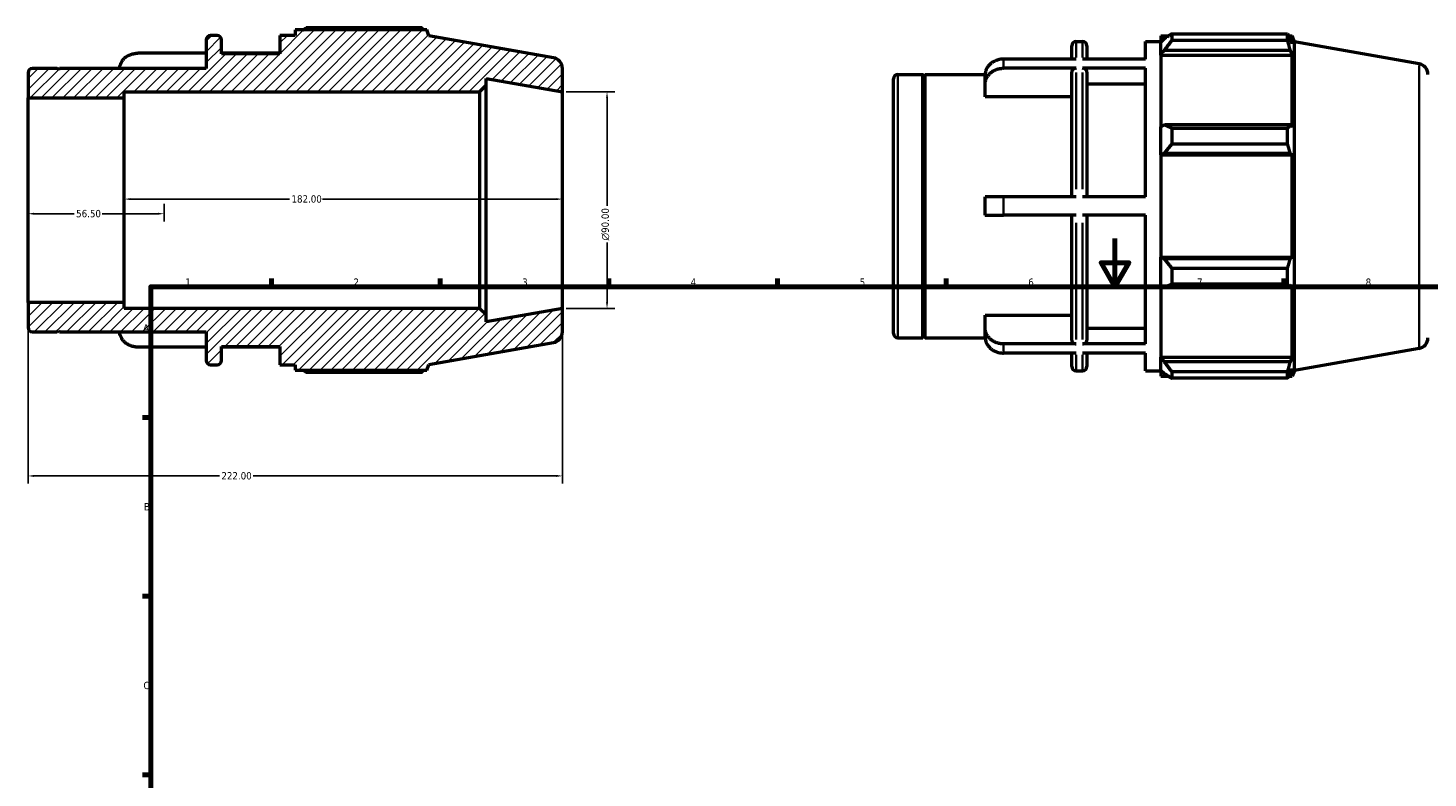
# Model space of a CAD drawing. Header units: millimetres. Extents: x -31 to 927, y -47 to 736.
# Tile 2 of 4: x -31 to 551, y 370 to 682. Entities that reach past the tile are written whole.
import ezdxf

# ---------------------------------------------------------------- set-up
doc = ezdxf.new("R2010")
doc.units = ezdxf.units.MM
for name, color, linetype, lineweight in [('Border (ANSI)', 7, 'Continuous', 70), ('Dimension (ANSI)', 7, 'Continuous', 25), ('Hatch (ANSI)', 7, 'Continuous', 18), ('Visible (ANSI)', 7, 'Continuous', 50), ('Visible Narrow (ANSI)', 7, 'Continuous', 35)]:
    doc.layers.add(name, color=color, linetype=linetype, lineweight=lineweight)
doc.styles.add('Note Text (ANSI)', font='tahoma.ttf')
doc.dimstyles.new('Default - mm (ANSI)', dxfattribs={"dimtxt": 3.048, "dimasz": 2.5, "dimexe": 3.175, "dimexo": 1.6002, "dimgap": 0.8, "dimtad": 0, "dimtoh": 1, "dimrnd": 1e-08, "dimzin": 4, "dimdsep": 46, "dimtxsty": 'Note Text (ANSI)', "dimcen": 0.09, "dimdle": 10, "dimclrd": 256, "dimclre": 256, "dimclrt": 256, "dimadec": 1, "dimazin": 1, "dimtfac": 1, "dimtofl": 0, "dimtmove": 0, "dimatfit": 3, "dimfxl": 1, "dimtolj": 1, "dimtzin": 4, "dimlwd": -1, "dimlwe": -1, "dimarcsym": 0})

# ---------------------------------------------------------------- blocks, each defined once
blk = doc.blocks.new('Borders Default Border')
at = {"layer": 'Border (ANSI)'}
for p, q in [((70.08, 574), (70.08, 577.45)), ((140.17, 574), (140.17, 577.45)), ((210.25, 574), (210.25, 577.45)), ((280.33, 574), (280.33, 577.45)), ((350.42, 574), (350.42, 577.45)), ((490.58, 574), (490.58, 577.45)), ((20, 519.75), (16.55, 519.75)), ((20, 445.5), (16.55, 445.5)), ((20, 371.25), (16.55, 371.25))]:
    blk.add_line(p, q, dxfattribs=at)
at = {"layer": 'Border (ANSI)', "flags": 128}
for points in [[(420.5, 594), (420.5, 574), (414.73, 584), (426.27, 584), (420.5, 574)], [(20, 20), (20, 574), (821, 574), (821, 20), (20, 20)]]:
    blk.add_lwpolyline(points, dxfattribs=at)
at = {"layer": 'Border (ANSI)', "char_height": 3.05, "attachment_point": 7, "style": 'Note Text (ANSI)'}
for s, insert in [('1', (34.35, 574.4)), ('2', (104.2, 574.4)), ('3', (174.26, 574.34)), ('4', (244.23, 574.4)), ('5', (314.48, 574.34)), ('6', (384.49, 574.34)), ('7', (454.6, 574.4)), ('8', (524.63, 574.33)), ('A', (16.78, 555.35)), ('B', (17.15, 481.1)), ('C', (16.95, 406.8))]:
    blk.add_mtext(s, dxfattribs=dict(at, insert=insert))
blk = doc.blocks.new('*D7')
at = {"layer": 'Defpoints', "color": 0, "transparency": 16777216}
for p in [(191, 655), (191, 565), (209.51, 565)]:
    blk.add_point(p, dxfattribs=at)
at = {"layer": 'Dimension (ANSI)', "transparency": 16777216}
for p, q in [((192.6, 655), (212.69, 655)), ((209.51, 652.5), (209.51, 607.57)), ((209.51, 567.5), (209.51, 592.43)), ((192.6, 565), (212.69, 565))]:
    blk.add_line(p, q, dxfattribs=at)
for points in [[(209.1, 652.5), (209.93, 652.5), (209.51, 655)], [(209.1, 567.5), (209.93, 567.5), (209.51, 565)]]:
    blk.add_solid(points, dxfattribs=at)
at = {"layer": 'Dimension (ANSI)', "transparency": 16777216, "insert": (207.22, 593.23), "char_height": 3.048, "attachment_point": 1, "rotation": 90, "style": 'Note Text (ANSI)'}
blk.add_mtext('\\A1;\\fAIGDT|b0|i0;\\H3.0480;\\ln\\fTahoma|b0|i0;\\H3.0480;90.00', dxfattribs=at)
blk = doc.blocks.new('*D8')
at = {"layer": 'Defpoints', "color": 0, "transparency": 16777216}
for p in [(-31, 567.54), (191, 565), (-31, 495.43)]:
    blk.add_point(p, dxfattribs=at)
at = {"layer": 'Dimension (ANSI)', "transparency": 16777216}
for p, q in [((-31, 565.94), (-31, 492.25)), ((191, 563.4), (191, 492.25)), ((-28.5, 495.43), (48.54, 495.43)), ((188.5, 495.43), (62.46, 495.43))]:
    blk.add_line(p, q, dxfattribs=at)
for points in [[(-28.5, 495.84), (-28.5, 495.01), (-31, 495.43)], [(188.5, 495.84), (188.5, 495.01), (191, 495.43)]]:
    blk.add_solid(points, dxfattribs=at)
at = {"layer": 'Dimension (ANSI)', "transparency": 16777216, "insert": (49.34, 497.01), "char_height": 3.048, "attachment_point": 1, "style": 'Note Text (ANSI)'}
blk.add_mtext('\\A1;222.00', dxfattribs=at)
blk = doc.blocks.new('*D9')
at = {"layer": 'Defpoints', "color": 0, "transparency": 16777216}
for p in [(9, 610.43), (9, 610), (191, 610)]:
    blk.add_point(p, dxfattribs=at)
at = {"layer": 'Dimension (ANSI)', "transparency": 16777216}
for p, q in [((11.5, 610.43), (77.66, 610.43)), ((188.5, 610.43), (91.34, 610.43))]:
    blk.add_line(p, q, dxfattribs=at)
for points in [[(11.5, 610.84), (11.5, 610.01), (9, 610.43)], [(188.5, 610.84), (188.5, 610.01), (191, 610.43)]]:
    blk.add_solid(points, dxfattribs=at)
at = {"layer": 'Dimension (ANSI)', "transparency": 16777216, "insert": (78.46, 612.02), "char_height": 3.048, "attachment_point": 1, "style": 'Note Text (ANSI)'}
blk.add_mtext('\\A1;182.00', dxfattribs=at)
blk = doc.blocks.new('*D10')
at = {"layer": 'Defpoints', "color": 0, "transparency": 16777216}
for p in [(-31, 610), (25.5, 610), (25.5, 604.35)]:
    blk.add_point(p, dxfattribs=at)
at = {"layer": 'Dimension (ANSI)', "transparency": 16777216}
for p, q in [((25.5, 608.4), (25.5, 601.18)), ((-28.5, 604.35), (-11.8, 604.35)), ((23, 604.35), (-0.2, 604.35))]:
    blk.add_line(p, q, dxfattribs=at)
for points in [[(-28.5, 604.77), (-28.5, 603.93), (-31, 604.35)], [(23, 604.77), (23, 603.93), (25.5, 604.35)]]:
    blk.add_solid(points, dxfattribs=at)
at = {"layer": 'Dimension (ANSI)', "transparency": 16777216, "insert": (-11, 605.94), "char_height": 3.048, "attachment_point": 1, "style": 'Note Text (ANSI)'}
blk.add_mtext('\\A1;56.50', dxfattribs=at)

msp = doc.modelspace()

# ---------------------------------------------------------------- hatches: boundary and pattern name
at = {"layer": 'Hatch (ANSI)'}
h = msp.add_hatch(dxfattribs=at)
h.set_pattern_fill('ANSI31', color=256, scale=25.4, style=0)
h.set_pattern_definition([(45, (0, 0), (-2.245064, 2.245064), [])])
edge = h.paths.add_edge_path()
edge.add_ellipse((186.5, 555.276), major_axis=(0.781, -4.432), ratio=1, start_angle=0, end_angle=80)
edge.add_line((191, 555.276), (191, 565))
edge.add_line((191, 565), (159.286, 559.408))
edge.add_line((159.286, 559.408), (159.286, 562.3))
edge.add_line((159.286, 562.3), (156.586, 565))
edge.add_line((156.586, 565), (9, 565))
edge.add_line((9, 565), (9, 567.537))
edge.add_line((9, 567.537), (-31, 567.537))
edge.add_line((-31, 567.537), (-31, 557.08))
edge.add_ellipse((-29.2, 557.08), major_axis=(-1.8, 0), ratio=1, start_angle=0, end_angle=90)
edge.add_line((-29.2, 555.28), (-18.9, 555.28))
edge.add_line((-18.9, 555.28), (-18.4, 555.78))
edge.add_line((-18.4, 555.78), (-17.9, 555.28))
edge.add_line((-17.9, 555.28), (43, 555.28))
edge.add_line((43, 555.28), (43, 543.4))
edge.add_ellipse((44.8, 543.4), major_axis=(-1.8, 0), ratio=1, start_angle=0, end_angle=90)
edge.add_line((44.8, 541.6), (47.543, 541.6))
edge.add_ellipse((47.543, 543.4), major_axis=(0, -1.8), ratio=1, start_angle=0, end_angle=90)
edge.add_line((49.343, 543.4), (49.343, 549.2))
edge.add_line((49.343, 549.2), (73.657, 549.2))
edge.add_line((73.657, 549.2), (73.657, 541.6))
edge.add_line((73.657, 541.6), (80, 541.6))
edge.add_line((80, 541.6), (80, 539.32))
edge.add_line((80, 539.32), (134.629, 539.32))
edge.add_line((134.629, 539.32), (135.5, 541.714))
edge.add_line((135.5, 541.714), (187.281, 550.844))
edge = h.paths.add_edge_path()
edge.add_ellipse((186.5, 664.724), major_axis=(4.5, 0), ratio=1, start_angle=0, end_angle=80)
edge.add_line((187.281, 669.156), (135.5, 678.286))
edge.add_line((135.5, 678.286), (134.629, 680.68))
edge.add_line((134.629, 680.68), (80, 680.68))
edge.add_line((80, 680.68), (80, 678.4))
edge.add_line((80, 678.4), (73.657, 678.4))
edge.add_line((73.657, 678.4), (73.657, 670.8))
edge.add_line((73.657, 670.8), (49.343, 670.8))
edge.add_line((49.343, 670.8), (49.343, 676.6))
edge.add_ellipse((47.543, 676.6), major_axis=(1.8, 0), ratio=1, start_angle=0, end_angle=90)
edge.add_line((47.543, 678.4), (44.8, 678.4))
edge.add_ellipse((44.8, 676.6), major_axis=(0, 1.8), ratio=1, start_angle=0, end_angle=90)
edge.add_line((43, 676.6), (43, 664.72))
edge.add_line((43, 664.72), (-17.9, 664.72))
edge.add_line((-17.9, 664.72), (-18.4, 664.22))
edge.add_line((-18.4, 664.22), (-18.9, 664.72))
edge.add_line((-18.9, 664.72), (-29.2, 664.72))
edge.add_ellipse((-29.2, 662.92), major_axis=(0, 1.8), ratio=1, start_angle=0, end_angle=90)
edge.add_line((-31, 662.92), (-31, 652.463))
edge.add_line((-31, 652.463), (9, 652.463))
edge.add_line((9, 652.463), (9, 655))
edge.add_line((9, 655), (156.586, 655))
edge.add_line((156.586, 655), (159.286, 657.7))
edge.add_line((159.286, 657.7), (159.286, 660.592))
edge.add_line((159.286, 660.592), (191, 655))
edge.add_line((191, 655), (191, 664.724))

# ---------------------------------------------------------------- linework, layer by layer
at = {"layer": 'Visible (ANSI)'}
for p, q in [((134.629, 680.68), (80, 680.68)), ((80, 680.68), (80, 678.4)), ((132.692, 681.511), (84.56, 681.511)), ((135.5, 678.286), (134.629, 680.68)), ((43, 676.6), (43, 664.72)), ((47.543, 678.4), (44.8, 678.4)), ((49.343, 670.8), (49.343, 676.6)), ((80, 678.4), (73.657, 678.4)), ((73.657, 678.4), (73.657, 670.8)), ((187.281, 669.156), (135.5, 678.286)), ((404.331, 675.925), (407.074, 675.925)), ((433.188, 668.569), (433.188, 675.925)), ((433.188, 675.925), (439.531, 675.925)), ((439.531, 678.205), (439.531, 675.658)), ((439.531, 678.205), (442.767, 678.205)), ((441.051, 677.108), (439.531, 675.658)), ((439.531, 670.893), (439.531, 675.658)), ((444.091, 679.035), (444.091, 676.287)), ((444.091, 679.035), (492.224, 679.035)), ((492.224, 676.287), (444.091, 676.287)), ((492.224, 676.287), (492.224, 679.035)), ((492.706, 678.205), (494.16, 678.205)), ((494.16, 674.933), (493.33, 677.108)), ((495.031, 675.811), (494.16, 678.205)), ((494.16, 674.933), (494.16, 678.205)), ((495.031, 539.238), (495.031, 675.811)), ((546.813, 666.68), (495.031, 675.811)), ((43, 671.045), (14.657, 671.045)), ((73.657, 671.045), (49.343, 671.045)), ((73.657, 670.8), (49.343, 670.8)), ((402.531, 668.569), (402.531, 674.125)), ((408.874, 674.125), (408.874, 668.569)), ((439.531, 670.893), (441.051, 672.241)), ((439.531, 670.219), (439.531, 670.893)), ((439.531, 670.219), (439.531, 640.512)), ((439.531, 670.219), (494.16, 670.219)), ((441.051, 672.241), (493.33, 672.241)), ((493.33, 672.241), (494.16, 670.219)), ((494.16, 640.161), (494.16, 670.219)), ((-18.9, 664.72), (-29.2, 664.72)), ((-18.4, 664.22), (-18.9, 664.72)), ((-17.9, 664.72), (-18.4, 664.22)), ((43, 664.72), (-17.9, 664.72)), ((191, 655), (191, 664.724)), ((404.331, 668.569), (374.188, 668.569)), ((404.331, 664.769), (374.188, 664.769)), ((402.531, 611.325), (402.531, 663.208)), ((433.188, 668.569), (407.074, 668.569)), ((433.188, 664.769), (407.074, 664.769)), ((408.874, 663.208), (408.874, 611.325)), ((433.188, 611.325), (433.188, 664.769)), ((-31, 662.92), (-31, 652.463)), ((156.586, 655), (159.286, 657.7)), ((159.286, 657.7), (159.286, 660.592)), ((159.286, 660.592), (191, 655)), ((159.286, 562.3), (159.286, 657.7)), ((328.531, 554.605), (328.531, 660.445)), ((330.331, 662.245), (340.631, 662.245)), ((340.631, 552.805), (340.631, 662.245)), ((341.131, 661.745), (340.631, 662.245)), ((341.131, 661.745), (341.631, 662.245)), ((341.131, 553.305), (341.131, 661.745)), ((341.631, 552.805), (341.631, 662.245)), ((341.631, 662.245), (366.595, 662.245)), ((366.588, 658.176), (366.588, 661.976)), ((366.588, 652.899), (366.588, 658.176)), ((433.188, 658.176), (408.874, 658.176)), ((-31, 652.463), (9, 652.463)), ((-31, 567.537), (-31, 652.463)), ((9, 652.463), (9, 655)), ((9, 655), (156.586, 655)), ((9, 567.537), (9, 652.463)), ((156.586, 655), (156.586, 565)), ((191, 565), (191, 655)), ((402.531, 652.899), (366.588, 652.899)), ((441.051, 641.214), (439.531, 640.512)), ((439.531, 629.007), (439.531, 640.512)), ((493.33, 641.214), (441.051, 641.214)), ((444.091, 639.893), (444.091, 633.259)), ((444.091, 639.893), (492.224, 639.893)), ((492.224, 633.259), (492.224, 639.893)), ((494.16, 640.161), (493.33, 641.214)), ((439.531, 629.007), (441.051, 629.464)), ((439.531, 628.779), (439.531, 629.007)), ((439.531, 628.779), (439.531, 586.271)), ((439.531, 628.779), (494.16, 628.779)), ((441.051, 629.464), (493.33, 629.464)), ((492.224, 633.259), (444.091, 633.259)), ((493.33, 629.464), (494.16, 628.779)), ((494.16, 586.271), (494.16, 628.779)), ((366.588, 603.725), (366.588, 611.325)), ((404.331, 611.325), (374.188, 611.325)), ((433.188, 611.325), (407.074, 611.325)), ((404.331, 603.725), (374.188, 603.725)), ((402.531, 551.841), (402.531, 603.725)), ((433.188, 603.725), (407.074, 603.725)), ((408.874, 603.725), (408.874, 551.841)), ((433.188, 550.28), (433.188, 603.725)), ((439.531, 586.042), (439.531, 586.271)), ((439.531, 586.271), (494.16, 586.271)), ((439.531, 574.537), (439.531, 586.042)), ((441.051, 585.585), (439.531, 586.042)), ((493.33, 585.585), (441.051, 585.585)), ((444.091, 581.791), (444.091, 575.156)), ((444.091, 581.791), (492.224, 581.791)), ((492.224, 575.156), (492.224, 581.791)), ((494.16, 586.271), (493.33, 585.585)), ((439.531, 574.537), (441.051, 573.835)), ((439.531, 574.537), (439.531, 544.831)), ((441.051, 573.835), (493.33, 573.835)), ((492.224, 575.156), (444.091, 575.156)), ((493.33, 573.835), (494.16, 574.888)), ((494.16, 544.831), (494.16, 574.888)), ((9, 567.537), (-31, 567.537)), ((-31, 567.537), (-31, 557.08)), ((9, 565), (9, 567.537)), ((156.586, 565), (9, 565)), ((159.286, 562.3), (156.586, 565)), ((191, 565), (159.286, 559.408)), ((191, 555.276), (191, 565)), ((159.286, 559.408), (159.286, 562.3)), ((366.588, 556.873), (366.588, 562.15)), ((366.588, 562.15), (402.531, 562.15)), ((-29.2, 555.28), (-18.9, 555.28)), ((-18.9, 555.28), (-18.4, 555.78)), ((-18.4, 555.78), (-17.9, 555.28)), ((-17.9, 555.28), (43, 555.28)), ((43, 555.28), (43, 543.4)), ((330.331, 552.805), (340.631, 552.805)), ((341.131, 553.305), (340.631, 552.805)), ((341.131, 553.305), (341.631, 552.805)), ((341.631, 552.805), (366.595, 552.805)), ((366.588, 553.073), (366.588, 556.873)), ((408.874, 556.873), (433.188, 556.873)), ((43, 548.955), (14.657, 548.955)), ((49.343, 543.4), (49.343, 549.2)), ((49.343, 549.2), (73.657, 549.2)), ((73.657, 548.955), (49.343, 548.955)), ((73.657, 549.2), (73.657, 541.6)), ((135.5, 541.714), (187.281, 550.844)), ((404.331, 550.28), (374.188, 550.28)), ((433.188, 550.28), (407.074, 550.28)), ((546.813, 548.369), (495.031, 539.238)), ((44.8, 541.6), (47.543, 541.6)), ((73.657, 541.6), (80, 541.6)), ((80, 541.6), (80, 539.32)), ((134.629, 539.32), (135.5, 541.714)), ((404.331, 546.48), (374.188, 546.48)), ((402.531, 540.925), (402.531, 546.48)), ((433.188, 546.48), (407.074, 546.48)), ((408.874, 546.48), (408.874, 540.925)), ((433.188, 539.125), (433.188, 546.48)), ((439.531, 544.157), (439.531, 544.831)), ((439.531, 544.831), (494.16, 544.831)), ((439.531, 539.391), (439.531, 544.157)), ((441.051, 542.808), (439.531, 544.157)), ((493.33, 542.808), (441.051, 542.808)), ((494.16, 544.831), (493.33, 542.808)), ((80, 539.32), (134.629, 539.32)), ((84.56, 538.489), (132.692, 538.489)), ((404.331, 539.125), (407.074, 539.125)), ((433.188, 539.125), (439.531, 539.125)), ((439.531, 539.391), (441.051, 537.941)), ((439.531, 539.391), (439.531, 536.845)), ((439.531, 536.845), (442.767, 536.845)), ((444.091, 538.762), (444.091, 536.014)), ((444.091, 538.762), (492.224, 538.762)), ((492.224, 536.014), (444.091, 536.014)), ((492.224, 536.014), (492.224, 538.762)), ((492.706, 536.845), (494.16, 536.845)), ((493.33, 537.941), (494.16, 540.116)), ((494.16, 536.845), (494.16, 540.116)), ((495.031, 539.238), (494.16, 536.845))]:
    msp.add_line(p, q, dxfattribs=at)
for centre, radius, start, end in [((44.8, 676.6), 1.8, 90, 180), ((47.543, 676.6), 1.8, 0, 90), ((404.331, 674.125), 1.8, 90, 180), ((407.074, 674.125), 1.8, 0, 90), ((186.5, 664.724), 4.5, 0, 80), ((-29.2, 662.92), 1.8, 90, 180), ((546.031, 662.249), 4.5, 0, 80), ((330.331, 660.445), 1.8, 90, 180), ((-29.2, 557.08), 1.8, 180, 270), ((186.5, 555.276), 4.5, 280, 0), ((330.331, 554.605), 1.8, 180, 270), ((546.031, 552.801), 4.5, 280, 0), ((44.8, 543.4), 1.8, 180, 270), ((47.543, 543.4), 1.8, 270, 0), ((404.331, 540.925), 1.8, 180, 270), ((407.074, 540.925), 1.8, 270, 0)]:
    msp.add_arc(centre, radius, start, end, dxfattribs=at)
for points, weights in [([(83.235, 680.68), (83.887, 681.092), (84.56, 681.511)], [1.00982636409, 1.01154013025, 1.01310668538]), ([(133.174, 680.68), (132.938, 681.092), (132.692, 681.511)], [1.00079776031, 1.0004729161, 1]), ([(444.091, 679.035), (442.51, 678.052), (441.051, 677.108)], [1.01310668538, 1.00943711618, 1.00495979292]), ([(441.051, 672.241), (442.51, 674.223), (444.091, 676.287)], [1.00495979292, 1.00943711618, 1.01310668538]), ([(492.224, 679.035), (492.799, 678.052), (493.33, 677.108)], [1, 1.00111079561, 1.00140468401]), ([(493.33, 672.241), (492.799, 674.223), (492.224, 676.287)], [1.00140468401, 1.00111079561, 1]), ([(444.091, 639.893), (442.51, 640.567), (441.051, 641.214)], [1.01310668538, 1.00943711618, 1.00495979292]), ([(492.224, 639.893), (492.799, 640.567), (493.33, 641.214)], [1, 1.00111079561, 1.00140468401]), ([(441.051, 629.464), (442.51, 631.323), (444.091, 633.259)], [1.00495979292, 1.00943711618, 1.01310668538]), ([(493.33, 629.464), (492.799, 631.323), (492.224, 633.259)], [1.00140468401, 1.00111079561, 1]), ([(444.091, 581.791), (442.51, 583.727), (441.051, 585.585)], [1.01310668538, 1.00943711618, 1.00495979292]), ([(492.224, 581.791), (492.799, 583.727), (493.33, 585.585)], [1, 1.00111079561, 1.00140468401]), ([(441.051, 573.835), (442.51, 574.482), (444.091, 575.156)], [1.00495979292, 1.00943711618, 1.01310668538]), ([(493.33, 573.835), (492.799, 574.482), (492.224, 575.156)], [1.00140468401, 1.00111079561, 1]), ([(444.091, 538.762), (442.51, 540.827), (441.051, 542.808)], [1.01310668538, 1.00943711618, 1.00495979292]), ([(492.224, 538.762), (492.799, 540.827), (493.33, 542.808)], [1, 1.00111079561, 1.00140468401]), ([(84.56, 538.489), (83.887, 538.908), (83.235, 539.32)], [1.01310668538, 1.01154013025, 1.00982636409]), ([(132.692, 538.489), (132.938, 538.908), (133.174, 539.32)], [1, 1.0004729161, 1.00079776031]), ([(441.051, 537.941), (442.51, 536.997), (444.091, 536.014)], [1.00495979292, 1.00943711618, 1.01310668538]), ([(493.33, 537.941), (492.799, 536.997), (492.224, 536.014)], [1.00140468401, 1.00111079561, 1])]:
    msp.add_rational_spline(points, weights, degree=2, dxfattribs=at)
for points, knots in [([(7.064, 664.72), (7.08, 665.05), (7.125, 665.397), (7.303, 666.174), (7.457, 666.6), (7.816, 667.352), (8.055, 667.747), (8.623, 668.485), (8.953, 668.828), (9.617, 669.403), (10.011, 669.688), (10.862, 670.181), (11.317, 670.388), (12.183, 670.699), (12.674, 670.832), (13.677, 671.005), (14.188, 671.045), (14.657, 671.045)], [-1.0960666, -1.0960666, -1.0960666, -1.0960666, -0.9854892, -0.9854892, -0.84445, -0.84445, -0.7035697, -0.7035697, -0.5626893, -0.5626893, -0.4219613, -0.4219613, -0.2812333, -0.2812333, -0.1406167, -0.1406167, 0, 0, 0, 0]), ([(374.188, 668.569), (373.72, 668.569), (373.208, 668.529), (372.205, 668.356), (371.715, 668.224), (370.848, 667.913), (370.393, 667.706), (369.543, 667.213), (369.148, 666.927), (368.484, 666.352), (368.155, 666.01), (367.586, 665.272), (367.347, 664.877), (366.988, 664.125), (366.834, 663.699), (366.635, 662.828), (366.588, 662.383), (366.588, 661.976)], [0, 0, 0, 0, 0.1406167, 0.1406167, 0.2812333, 0.2812333, 0.4219613, 0.4219613, 0.5626893, 0.5626893, 0.7035697, 0.7035697, 0.84445, 0.84445, 0.9854892, 0.9854892, 1.1265285, 1.1265285, 1.1265285, 1.1265285]), ([(366.588, 658.176), (366.588, 658.583), (366.635, 659.028), (366.834, 659.899), (366.988, 660.325), (367.347, 661.077), (367.586, 661.472), (368.155, 662.21), (368.484, 662.552), (369.148, 663.127), (369.543, 663.413), (370.393, 663.906), (370.848, 664.113), (371.715, 664.424), (372.205, 664.556), (373.208, 664.729), (373.72, 664.769), (374.188, 664.769)], [-1.1265285, -1.1265285, -1.1265285, -1.1265285, -0.9854892, -0.9854892, -0.84445, -0.84445, -0.7035697, -0.7035697, -0.5626893, -0.5626893, -0.4219613, -0.4219613, -0.2812333, -0.2812333, -0.1406167, -0.1406167, 0, 0, 0, 0]), ([(404.331, 664.769), (404.109, 664.769), (403.848, 664.724), (403.437, 664.577), (403.215, 664.448), (402.901, 664.176), (402.753, 663.984), (402.583, 663.628), (402.531, 663.401), (402.531, 663.208)], [0, 0, 0, 0, 0.06663662, 0.06663662, 0.13332594, 0.13332594, 0.20002728, 0.20002728, 0.26678591, 0.26678591, 0.26678591, 0.26678591]), ([(408.874, 663.208), (408.874, 663.401), (408.822, 663.628), (408.652, 663.984), (408.504, 664.176), (408.189, 664.448), (407.968, 664.577), (407.557, 664.724), (407.296, 664.769), (407.074, 664.769)], [-0.26678591, -0.26678591, -0.26678591, -0.26678591, -0.20000048, -0.20000048, -0.13327241, -0.13327241, -0.06660988, -0.06660988, 0, 0, 0, 0]), ([(374.188, 611.325), (373.72, 611.325), (373.208, 611.325), (372.205, 611.325), (371.715, 611.325), (370.848, 611.325), (370.393, 611.325), (369.543, 611.325), (369.148, 611.325), (368.484, 611.325), (368.155, 611.325), (367.586, 611.325), (367.347, 611.325), (366.988, 611.325), (366.834, 611.325), (366.635, 611.325), (366.588, 611.325), (366.588, 611.325)], [0, 0, 0, 0, 0.1406167, 0.1406167, 0.2812333, 0.2812333, 0.4219613, 0.4219613, 0.5626893, 0.5626893, 0.7035697, 0.7035697, 0.84445, 0.84445, 0.9854892, 0.9854892, 1.1265285, 1.1265285, 1.1265285, 1.1265285]), ([(366.588, 603.725), (366.588, 603.725), (366.635, 603.725), (366.834, 603.725), (366.988, 603.725), (367.347, 603.725), (367.586, 603.725), (368.155, 603.725), (368.484, 603.725), (369.148, 603.725), (369.543, 603.725), (370.393, 603.725), (370.848, 603.725), (371.715, 603.725), (372.205, 603.725), (373.208, 603.725), (373.72, 603.725), (374.188, 603.725)], [-1.1265285, -1.1265285, -1.1265285, -1.1265285, -0.9854892, -0.9854892, -0.84445, -0.84445, -0.7035697, -0.7035697, -0.5626893, -0.5626893, -0.4219613, -0.4219613, -0.2812333, -0.2812333, -0.1406167, -0.1406167, 0, 0, 0, 0]), ([(14.657, 548.955), (14.188, 548.955), (13.677, 548.995), (12.674, 549.168), (12.183, 549.301), (11.317, 549.612), (10.862, 549.819), (10.011, 550.312), (9.617, 550.597), (8.953, 551.172), (8.623, 551.515), (8.055, 552.253), (7.816, 552.648), (7.457, 553.4), (7.303, 553.826), (7.125, 554.603), (7.08, 554.95), (7.064, 555.28)], [0, 0, 0, 0, 0.1406167, 0.1406167, 0.2812333, 0.2812333, 0.4219613, 0.4219613, 0.5626893, 0.5626893, 0.7035697, 0.7035697, 0.84445, 0.84445, 0.9854892, 0.9854892, 1.0960666, 1.0960666, 1.0960666, 1.0960666]), ([(374.188, 550.28), (373.72, 550.28), (373.208, 550.32), (372.205, 550.493), (371.715, 550.626), (370.848, 550.937), (370.393, 551.144), (369.543, 551.636), (369.148, 551.922), (368.484, 552.497), (368.155, 552.84), (367.586, 553.577), (367.347, 553.972), (366.988, 554.724), (366.834, 555.151), (366.635, 556.021), (366.588, 556.466), (366.588, 556.873)], [0, 0, 0, 0, 0.1406167, 0.1406167, 0.2812333, 0.2812333, 0.4219613, 0.4219613, 0.5626893, 0.5626893, 0.7035697, 0.7035697, 0.84445, 0.84445, 0.9854892, 0.9854892, 1.1265285, 1.1265285, 1.1265285, 1.1265285]), ([(366.588, 553.073), (366.588, 552.666), (366.635, 552.221), (366.834, 551.351), (366.988, 550.924), (367.347, 550.172), (367.586, 549.777), (368.155, 549.04), (368.484, 548.697), (369.148, 548.122), (369.543, 547.836), (370.393, 547.344), (370.848, 547.137), (371.715, 546.826), (372.205, 546.693), (373.208, 546.52), (373.72, 546.48), (374.188, 546.48)], [-1.1265285, -1.1265285, -1.1265285, -1.1265285, -0.9854892, -0.9854892, -0.84445, -0.84445, -0.7035697, -0.7035697, -0.5626893, -0.5626893, -0.4219613, -0.4219613, -0.2812333, -0.2812333, -0.1406167, -0.1406167, 0, 0, 0, 0]), ([(402.531, 551.841), (402.531, 551.649), (402.583, 551.422), (402.753, 551.066), (402.901, 550.874), (403.215, 550.601), (403.437, 550.473), (403.848, 550.325), (404.109, 550.28), (404.331, 550.28)], [-0.26678591, -0.26678591, -0.26678591, -0.26678591, -0.20002728, -0.20002728, -0.13332594, -0.13332594, -0.06663662, -0.06663662, 0, 0, 0, 0]), ([(407.074, 550.28), (407.296, 550.28), (407.557, 550.325), (407.968, 550.472), (408.189, 550.601), (408.504, 550.873), (408.652, 551.065), (408.822, 551.422), (408.874, 551.649), (408.874, 551.841)], [0, 0, 0, 0, 0.06660988, 0.06660988, 0.13327241, 0.13327241, 0.20000048, 0.20000048, 0.26678591, 0.26678591, 0.26678591, 0.26678591])]:
    msp.add_open_spline(points, degree=3, knots=knots, dxfattribs=at)
at = {"layer": 'Visible Narrow (ANSI)'}
for p, q in [((404.331, 675.906), (404.331, 669.275)), ((407.074, 669.275), (407.074, 675.906)), ((374.188, 668.397), (374.188, 664.976)), ((404.331, 662.955), (404.331, 614.516)), ((407.074, 614.516), (407.074, 662.955)), ((546.813, 549.097), (546.813, 665.952)), ((330.331, 661.571), (330.331, 553.478)), ((374.188, 610.945), (374.188, 604.104)), ((404.331, 600.534), (404.331, 552.094)), ((407.074, 552.094), (407.074, 600.534)), ((374.188, 550.073), (374.188, 546.652)), ((404.331, 545.775), (404.331, 539.143)), ((407.074, 539.143), (407.074, 545.775))]:
    msp.add_line(p, q, dxfattribs=at)

# ---------------------------------------------------------------- block references
msp.add_blockref('Borders Default Border', (0, 0))

# ---------------------------------------------------------------- dimensions: what is measured, and where the dimension line sits
at = {"layer": 'Dimension (ANSI)'}
dim = msp.add_linear_dim(base=(209.514, 565), p1=(191, 655), p2=(191, 565), angle=90, text='\\fAIGDT|b0|i0;\\H3.0480;\\ln\\fTahoma|b0|i0;\\H3.0480;<>', dimstyle='Default - mm (ANSI)', override={"dimtoh": 0, "dimdec": 2, "dimtp": 0, "dimtm": 0, "dimtdec": 2, "dimatfit": 1}, dxfattribs=at)
dim.commit()
dim.dimension.update_dxf_attribs({"geometry": '*D7', "text_midpoint": (209.514, 600), "dimtype": 160})
for base, p1, p2, override, picture, middle in [((9, 610.426), (191, 610), (9, 610), {"dimtoh": 0, "dimdec": 2, "dimse1": 1, "dimse2": 1, "dimtp": 0, "dimtm": 0, "dimtdec": 2, "dimatfit": 1}, '*D9', (84.5, 610.426)), ((25.5, 604.35), (-31, 610), (25.5, 610), {"dimtoh": 0, "dimdec": 2, "dimse1": 1, "dimtp": 0, "dimtm": 0, "dimtdec": 2, "dimatfit": 1}, '*D10', (-6, 604.35)), ((-31, 495.426), (191, 565), (-31, 567.537), {"dimtoh": 0, "dimdec": 2, "dimtp": 0, "dimtm": 0, "dimtdec": 2, "dimatfit": 1}, '*D8', (55.5, 495.426))]:
    dim = msp.add_linear_dim(base=base, p1=p1, p2=p2, angle=180, dimstyle='Default - mm (ANSI)', override=override, dxfattribs=at)
    dim.commit()
    dim.dimension.update_dxf_attribs({"geometry": picture, "text_midpoint": middle, "dimtype": 160})

doc.saveas('drawing.dxf')
